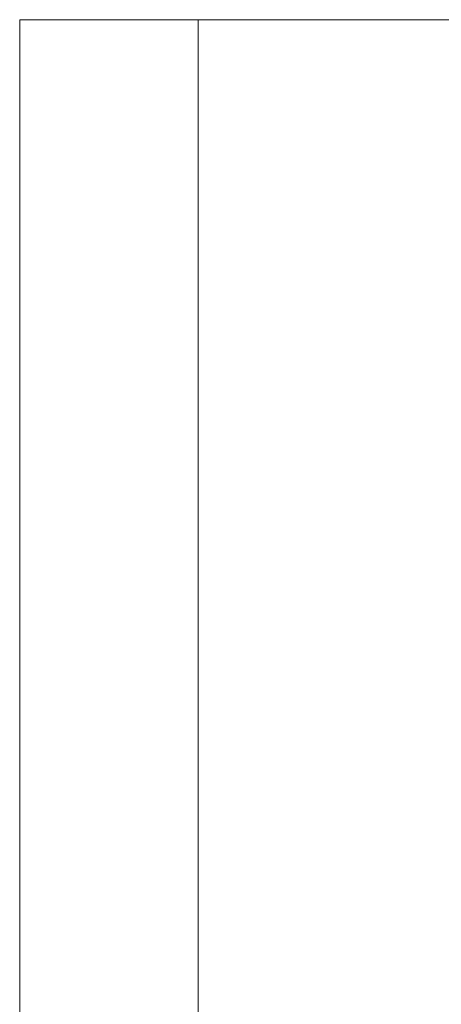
# Model space of a CAD drawing. Extents: x -21260 to 35740, y -2672 to 187028.
# Tile 38 of 120: x -21260 to -14179, y 50476 to 67028. Entities that reach past the tile are written whole.
import ezdxf

# ---------------------------------------------------------------- set-up
doc = ezdxf.new("R2010")
doc.units = 0
doc.header["$MEASUREMENT"] = 0
doc.layers.add('ARCH TABELA_Nr_Pióra__21', color=7, linetype='Continuous', lineweight=13)

msp = doc.modelspace()

# ---------------------------------------------------------------- linework, layer by layer
at = {"layer": 'ARCH TABELA_Nr_Pióra__21', "linetype": 'Continuous'}
for p, q in [((-21259.9, 67028.4), (35740.1, 67028.4)), ((-21259.9, 37328.4), (-21259.9, 67028.4)), ((-18259.9, 67028.4), (-18259.9, 37328.4)), ((-18259.9, 66528.4), (-18259.9, 67028.4)), ((-18259.9, 66528.4), (-18259.9, 67028.4))]:
    msp.add_line(p, q, dxfattribs=at)

doc.saveas('drawing.dxf')
